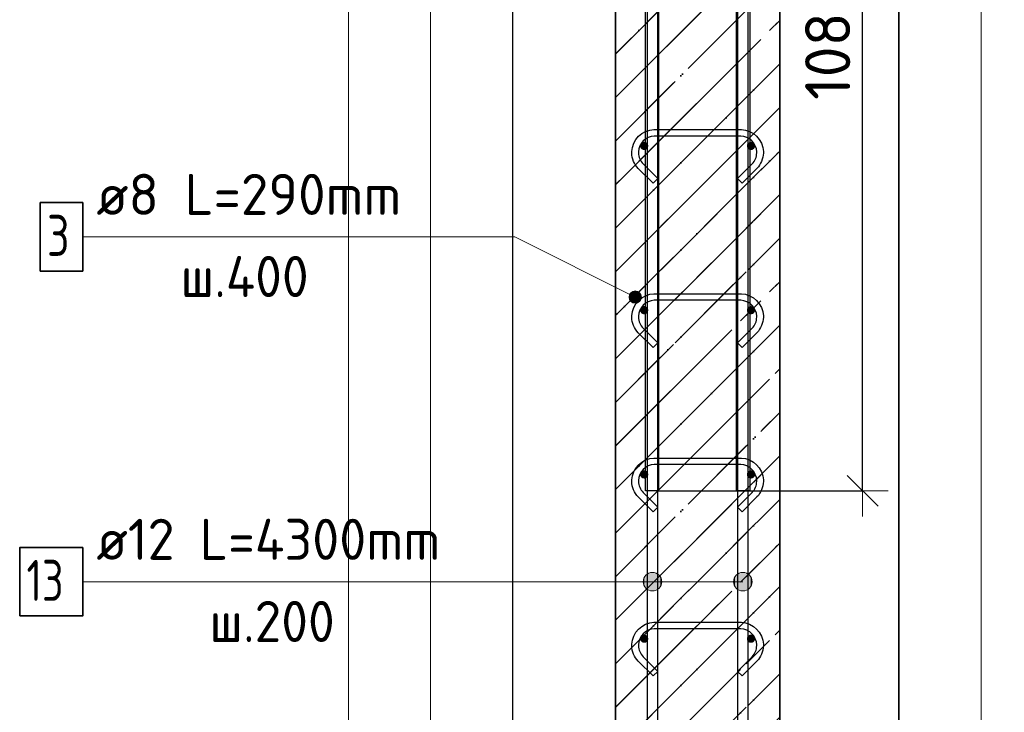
# Model space of a CAD drawing. Header units: millimetres. Extents: x -3026 to 47325, y -2839 to 55854.
# Tile 73 of 130: x 21441 to 22639, y 52972 to 53815. Entities that reach past the tile are written whole.
import ezdxf

# ---------------------------------------------------------------- set-up
doc = ezdxf.new("R2010")
doc.units = ezdxf.units.MM
doc.header["$PDMODE"] = 65
doc.linetypes.add('______11', pattern=[125, 100, -12.5, 0, -12.5])
doc.linetypes.add('______5', pattern=[275, 200, -25, 25, -25])
for name, color, linetype, lineweight in [('Standard', 7, 'Continuous', 25), ('Арм.стержн. вертикальными 1', 22, 'Continuous', 35), ('Арм.стержн.горизонт. 1', 180, 'Continuous', 35), ('Размерная линия_ общее', 7, 'Continuous', 13)]:
    doc.layers.add(name, color=color, linetype=linetype, lineweight=lineweight)
doc.layers.add('Арм.стержн. вертикальными 2', color=7, linetype='Continuous', lineweight=35, true_color=0x006e00)
doc.layers.add('Арм.стержн.Стяжки', color=7, linetype='Continuous', lineweight=35, true_color=0x501e0f)
doc.styles.add('ISOCPEUR', font='ISOCPEUR')
doc.dimstyles.new('DIMSTYLE_3', dxfattribs={"dimtxt": 55, "dimasz": 62.5, "dimexe": 0, "dimexo": 0, "dimgap": 27.5, "dimtad": 2, "dimdec": 0, "dimrnd": 5, "dimzin": 12, "dimdsep": 46, "dimtxsty": 'ISOCPEUR', "dimblk1": 'ALL_ML_STRICH', "dimblk2": 'ALL_ML_STRICH', "dimsah": 1, "dimcen": 0, "dimclrd": 7, "dimclre": 256, "dimclrt": 7, "dimadec": 0, "dimazin": 0, "dimtfac": 1, "dimtdec": 0, "dimtix": 1, "dimtmove": 2, "dimatfit": 3, "dimfxl": 0, "dimtzin": 0, "dimlwd": 0, "dimlwe": -3, "dimarcsym": 0})

# ---------------------------------------------------------------- blocks, each defined once
blk = doc.blocks.new('ALL_ML_STRICH')
at = {"color": 0, "linetype": 'ByBlock', "lineweight": -2}
for p, q in [((0, -0.5), (0, 0.5)), ((-0.3, -0.3), (0.3, 0.3)), ((-1, 0), (0.5, 0))]:
    blk.add_line(p, q, dxfattribs=at)
blk = doc.blocks.new('*D178')
at = {"layer": 'DEFPOINTS', "color": 7, "linetype": 'Continuous', "lineweight": 13, "transparency": 33554687}
for p in [(22442.1, 54321.6), (22470.7, 51201.6), (22850, 51201.6)]:
    blk.add_point(p, dxfattribs=at)
at = {"layer": 'Размерная линия_ общее', "color": 253, "linetype": 'Continuous', "lineweight": -2, "true_color": 0xa0a0a0, "transparency": 33554687}
for p, q in [((22462.1, 54321.6), (22850, 54321.6)), ((22490.7, 51201.6), (22850, 51201.6))]:
    blk.add_line(p, q, dxfattribs=at)
at = {"layer": 'Размерная линия_ общее', "color": 7, "linetype": 'Continuous', "lineweight": -2, "transparency": 33554687}
blk.add_line((22850, 51201.6), (22850, 54321.6), dxfattribs=at)
at = {"layer": 'Размерная линия_ общее', "color": 7, "linetype": 'Continuous', "lineweight": 13, "transparency": 33554687, "xscale": 62.5, "yscale": 62.5, "zscale": 62.5}
for p, rotation in [((22850, 54321.6), 90), ((22850, 51201.6), 270)]:
    blk.add_blockref('ALL_ML_STRICH', p, dxfattribs=dict(at, rotation=rotation))
at = {"layer": 'Размерная линия_ общее', "color": 7, "linetype": 'Continuous', "lineweight": 13, "transparency": 33554687, "insert": (22807.5, 52769.8), "char_height": 55, "width": 220, "attachment_point": 5, "rotation": 90, "style": 'ISOCPEUR'}
blk.add_mtext('\\A1;{3120}', dxfattribs=at)
blk = doc.blocks.new('*D180')
at = {"layer": 'DEFPOINTS', "color": 7, "linetype": 'Continuous', "lineweight": 13, "transparency": 33554687}
for p in [(22345.9, 54321.6), (22197.9, 53241.6), (22466.7, 53241.6)]:
    blk.add_point(p, dxfattribs=at)
at = {"layer": 'Размерная линия_ общее', "color": 253, "linetype": 'Continuous', "lineweight": -2, "true_color": 0xa0a0a0, "transparency": 33554687}
for p, q in [((22365.9, 54321.6), (22466.7, 54321.6)), ((22217.9, 53241.6), (22466.7, 53241.6))]:
    blk.add_line(p, q, dxfattribs=at)
at = {"layer": 'Размерная линия_ общее', "color": 7, "linetype": 'Continuous', "lineweight": -2, "transparency": 33554687}
blk.add_line((22466.7, 53241.6), (22466.7, 54321.6), dxfattribs=at)
at = {"layer": 'Размерная линия_ общее', "color": 7, "linetype": 'Continuous', "lineweight": 13, "transparency": 33554687, "xscale": 62.5, "yscale": 62.5, "zscale": 62.5}
for p, rotation in [((22466.7, 54321.6), 90), ((22466.7, 53241.6), 270)]:
    blk.add_blockref('ALL_ML_STRICH', p, dxfattribs=dict(at, rotation=rotation))
at = {"layer": 'Размерная линия_ общее', "color": 7, "linetype": 'Continuous', "lineweight": 13, "transparency": 33554687, "insert": (22424.2, 53789.8), "char_height": 55, "width": 220, "attachment_point": 5, "rotation": 90, "style": 'ISOCPEUR'}
blk.add_mtext('\\A1;{1080}', dxfattribs=at)
blk = doc.blocks.new('*D184')
at = {"layer": 'DEFPOINTS', "color": 7, "linetype": 'Continuous', "lineweight": 13, "transparency": 33554687}
for p in [(22310.9, 54261.6), (22310.9, 51261.6), (22652.8, 51261.6)]:
    blk.add_point(p, dxfattribs=at)
at = {"layer": 'Размерная линия_ общее', "color": 253, "linetype": 'Continuous', "lineweight": -2, "true_color": 0xa0a0a0, "transparency": 33554687}
for p, q in [((22330.9, 54261.6), (22652.8, 54261.6)), ((22330.9, 51261.6), (22652.8, 51261.6))]:
    blk.add_line(p, q, dxfattribs=at)
at = {"layer": 'Размерная линия_ общее', "color": 7, "linetype": 'Continuous', "lineweight": -2, "transparency": 33554687}
blk.add_line((22652.8, 51261.6), (22652.8, 54261.6), dxfattribs=at)
at = {"layer": 'Размерная линия_ общее', "color": 7, "linetype": 'Continuous', "lineweight": 13, "transparency": 33554687, "xscale": 62.5, "yscale": 62.5, "zscale": 62.5}
for p, rotation in [((22652.8, 54261.6), 90), ((22652.8, 51261.6), 270)]:
    blk.add_blockref('ALL_ML_STRICH', p, dxfattribs=dict(at, rotation=rotation))
at = {"layer": 'Размерная линия_ общее', "color": 7, "linetype": 'Continuous', "lineweight": 13, "transparency": 33554687, "insert": (22582.8, 52576.6), "char_height": 55, "width": 2.75, "attachment_point": 1, "rotation": 90, "line_spacing_factor": 0.60241, "style": 'ISOCPEUR'}
blk.add_mtext('\\W0.91;15х200=3000', dxfattribs=at)

msp = doc.modelspace()

# ---------------------------------------------------------------- hatches: boundary and pattern name
at = {"layer": 'Standard', "linetype": 'Continuous', "lineweight": 35, "true_color": 0xababab, "transparency": 33554687}
h = msp.add_hatch(dxfattribs=at)
h.set_pattern_fill('__________539', color=253, scale=25, style=0, pattern_type=2)
h.set_pattern_definition([(45, (0, 0), (-53.03301, 53.03301), [100, -12.5, 0, -12.5]), (45, (-26.52, 26.52), (-53.03301, 53.03301), [200, -25, 25, -25])])
h.paths.add_polyline_path([(22365.9, 54321.6), (22165.9, 54321.6), (22165.9, 51201.6), (22365.9, 51201.6)], flags=0)
at = {"layer": 'Арм.стержн. вертикальными 1', "linetype": 'Continuous', "lineweight": 13, "transparency": 33554687}
for points in [[(22201.2, 53136.6), (22205.2, 53121.3), (22205.2, 53140.7)], [(22201.2, 53136.6), (22205.2, 53121.3), (22205.2, 53140.7)], [(22201.2, 53136.6), (22205.2, 53121.3), (22205.2, 53140.7)], [(22201.2, 53136.6), (22205.2, 53121.3), (22205.2, 53140.7)], [(22201.2, 53136.6), (22205.2, 53121.3), (22205.2, 53140.7)], [(22205.2, 53140.7), (22210.9, 53119.7), (22210.9, 53142.2)], [(22205.2, 53140.7), (22210.9, 53119.7), (22210.9, 53142.2)], [(22205.2, 53140.7), (22210.9, 53119.7), (22210.9, 53142.2)], [(22205.2, 53140.7), (22210.9, 53119.7), (22210.9, 53142.2)], [(22205.2, 53140.7), (22210.9, 53119.7), (22210.9, 53142.2)], [(22205.2, 53140.7), (22205.2, 53121.3), (22210.9, 53119.7)], [(22205.2, 53140.7), (22205.2, 53121.3), (22210.9, 53119.7)], [(22205.2, 53140.7), (22205.2, 53121.3), (22210.9, 53119.7)], [(22205.2, 53140.7), (22205.2, 53121.3), (22210.9, 53119.7)], [(22205.2, 53140.7), (22205.2, 53121.3), (22210.9, 53119.7)], [(22210.9, 53142.2), (22210.9, 53119.7), (22216.5, 53121.3)], [(22210.9, 53142.2), (22216.5, 53121.3), (22216.5, 53140.7)], [(22210.9, 53142.2), (22210.9, 53119.7), (22216.5, 53121.3)], [(22210.9, 53142.2), (22216.5, 53121.3), (22216.5, 53140.7)], [(22210.9, 53142.2), (22210.9, 53119.7), (22216.5, 53121.3)], [(22210.9, 53142.2), (22216.5, 53121.3), (22216.5, 53140.7)], [(22210.9, 53142.2), (22210.9, 53119.7), (22216.5, 53121.3)], [(22210.9, 53142.2), (22216.5, 53121.3), (22216.5, 53140.7)], [(22210.9, 53142.2), (22210.9, 53119.7), (22216.5, 53121.3)], [(22210.9, 53142.2), (22216.5, 53121.3), (22216.5, 53140.7)], [(22216.5, 53140.7), (22216.5, 53121.3), (22220.5, 53125.4)], [(22216.5, 53140.7), (22220.5, 53125.4), (22220.5, 53136.6)], [(22216.5, 53140.7), (22216.5, 53121.3), (22220.5, 53125.4)], [(22216.5, 53140.7), (22220.5, 53125.4), (22220.5, 53136.6)], [(22216.5, 53140.7), (22216.5, 53121.3), (22220.5, 53125.4)], [(22216.5, 53140.7), (22220.5, 53125.4), (22220.5, 53136.6)], [(22216.5, 53140.7), (22216.5, 53121.3), (22220.5, 53125.4)], [(22216.5, 53140.7), (22220.5, 53125.4), (22220.5, 53136.6)], [(22216.5, 53140.7), (22216.5, 53121.3), (22220.5, 53125.4)], [(22216.5, 53140.7), (22220.5, 53125.4), (22220.5, 53136.6)], [(22311.2, 53136.6), (22315.2, 53121.3), (22315.2, 53140.7)], [(22311.2, 53136.6), (22315.2, 53121.3), (22315.2, 53140.7)], [(22311.2, 53136.6), (22315.2, 53121.3), (22315.2, 53140.7)], [(22311.2, 53136.6), (22315.2, 53121.3), (22315.2, 53140.7)], [(22311.2, 53136.6), (22315.2, 53121.3), (22315.2, 53140.7)], [(22315.2, 53140.7), (22320.9, 53119.7), (22320.9, 53142.2)], [(22315.2, 53140.7), (22320.9, 53119.7), (22320.9, 53142.2)], [(22315.2, 53140.7), (22320.9, 53119.7), (22320.9, 53142.2)], [(22315.2, 53140.7), (22320.9, 53119.7), (22320.9, 53142.2)], [(22315.2, 53140.7), (22320.9, 53119.7), (22320.9, 53142.2)], [(22315.2, 53140.7), (22315.2, 53121.3), (22320.9, 53119.7)], [(22315.2, 53140.7), (22315.2, 53121.3), (22320.9, 53119.7)], [(22315.2, 53140.7), (22315.2, 53121.3), (22320.9, 53119.7)], [(22315.2, 53140.7), (22315.2, 53121.3), (22320.9, 53119.7)], [(22315.2, 53140.7), (22315.2, 53121.3), (22320.9, 53119.7)], [(22320.9, 53142.2), (22320.9, 53119.7), (22326.5, 53121.3)], [(22320.9, 53142.2), (22326.5, 53121.3), (22326.5, 53140.7)], [(22320.9, 53142.2), (22320.9, 53119.7), (22326.5, 53121.3)], [(22320.9, 53142.2), (22326.5, 53121.3), (22326.5, 53140.7)], [(22320.9, 53142.2), (22320.9, 53119.7), (22326.5, 53121.3)], [(22320.9, 53142.2), (22326.5, 53121.3), (22326.5, 53140.7)], [(22320.9, 53142.2), (22320.9, 53119.7), (22326.5, 53121.3)], [(22320.9, 53142.2), (22326.5, 53121.3), (22326.5, 53140.7)], [(22320.9, 53142.2), (22320.9, 53119.7), (22326.5, 53121.3)], [(22320.9, 53142.2), (22326.5, 53121.3), (22326.5, 53140.7)], [(22326.5, 53140.7), (22326.5, 53121.3), (22330.5, 53125.4)], [(22326.5, 53140.7), (22330.5, 53125.4), (22330.5, 53136.6)], [(22326.5, 53140.7), (22326.5, 53121.3), (22330.5, 53125.4)], [(22326.5, 53140.7), (22330.5, 53125.4), (22330.5, 53136.6)], [(22326.5, 53140.7), (22326.5, 53121.3), (22330.5, 53125.4)], [(22326.5, 53140.7), (22330.5, 53125.4), (22330.5, 53136.6)], [(22326.5, 53140.7), (22326.5, 53121.3), (22330.5, 53125.4)], [(22326.5, 53140.7), (22330.5, 53125.4), (22330.5, 53136.6)], [(22326.5, 53140.7), (22326.5, 53121.3), (22330.5, 53125.4)], [(22326.5, 53140.7), (22330.5, 53125.4), (22330.5, 53136.6)], [(22201.2, 53125.4), (22201.2, 53136.6), (22199.6, 53131)], [(22201.2, 53125.4), (22201.2, 53136.6), (22199.6, 53131)], [(22201.2, 53125.4), (22201.2, 53136.6), (22199.6, 53131)], [(22201.2, 53125.4), (22201.2, 53136.6), (22199.6, 53131)], [(22201.2, 53125.4), (22201.2, 53136.6), (22199.6, 53131)], [(22201.2, 53136.6), (22201.2, 53125.4), (22205.2, 53121.3)], [(22201.2, 53136.6), (22201.2, 53125.4), (22205.2, 53121.3)], [(22201.2, 53136.6), (22201.2, 53125.4), (22205.2, 53121.3)], [(22201.2, 53136.6), (22201.2, 53125.4), (22205.2, 53121.3)], [(22201.2, 53136.6), (22201.2, 53125.4), (22205.2, 53121.3)], [(22220.5, 53136.6), (22220.5, 53125.4), (22222.1, 53131)], [(22220.5, 53136.6), (22220.5, 53125.4), (22222.1, 53131)], [(22220.5, 53136.6), (22220.5, 53125.4), (22222.1, 53131)], [(22220.5, 53136.6), (22220.5, 53125.4), (22222.1, 53131)], [(22220.5, 53136.6), (22220.5, 53125.4), (22222.1, 53131)], [(22311.2, 53125.4), (22311.2, 53136.6), (22309.6, 53131)], [(22311.2, 53125.4), (22311.2, 53136.6), (22309.6, 53131)], [(22311.2, 53125.4), (22311.2, 53136.6), (22309.6, 53131)], [(22311.2, 53125.4), (22311.2, 53136.6), (22309.6, 53131)], [(22311.2, 53125.4), (22311.2, 53136.6), (22309.6, 53131)], [(22311.2, 53136.6), (22311.2, 53125.4), (22315.2, 53121.3)], [(22311.2, 53136.6), (22311.2, 53125.4), (22315.2, 53121.3)], [(22311.2, 53136.6), (22311.2, 53125.4), (22315.2, 53121.3)], [(22311.2, 53136.6), (22311.2, 53125.4), (22315.2, 53121.3)], [(22311.2, 53136.6), (22311.2, 53125.4), (22315.2, 53121.3)], [(22330.5, 53136.6), (22330.5, 53125.4), (22332.1, 53131)], [(22330.5, 53136.6), (22330.5, 53125.4), (22332.1, 53131)], [(22330.5, 53136.6), (22330.5, 53125.4), (22332.1, 53131)], [(22330.5, 53136.6), (22330.5, 53125.4), (22332.1, 53131)], [(22330.5, 53136.6), (22330.5, 53125.4), (22332.1, 53131)]]:
    msp.add_hatch(color=7, dxfattribs=at).paths.add_polyline_path(points)
at = {"layer": 'Арм.стержн.горизонт. 1', "linetype": 'Continuous', "lineweight": 50, "transparency": 33554687}
for points in [[(22205.9, 53661.6), (22205.5, 53663.5), (22204.4, 53665.1), (22202.8, 53666.2), (22200.9, 53666.6), (22198.9, 53666.2), (22197.3, 53665.1), (22196.2, 53663.5), (22195.9, 53661.6), (22196.2, 53659.6), (22197.3, 53658), (22198.9, 53656.9), (22200.9, 53656.6), (22202.8, 53656.9), (22204.4, 53658), (22205.5, 53659.6)], [(22335.9, 53661.6), (22335.5, 53663.5), (22334.4, 53665.1), (22332.8, 53666.2), (22330.9, 53666.6), (22328.9, 53666.2), (22327.3, 53665.1), (22326.2, 53663.5), (22325.9, 53661.6), (22326.2, 53659.6), (22327.3, 53658), (22328.9, 53656.9), (22330.9, 53656.6), (22332.8, 53656.9), (22334.4, 53658), (22335.5, 53659.6)], [(22205.9, 53461.6), (22205.5, 53463.5), (22204.4, 53465.1), (22202.8, 53466.2), (22200.9, 53466.6), (22198.9, 53466.2), (22197.3, 53465.1), (22196.2, 53463.5), (22195.9, 53461.6), (22196.2, 53459.6), (22197.3, 53458), (22198.9, 53456.9), (22200.9, 53456.6), (22202.8, 53456.9), (22204.4, 53458), (22205.5, 53459.6)], [(22335.9, 53461.6), (22335.5, 53463.5), (22334.4, 53465.1), (22332.8, 53466.2), (22330.9, 53466.6), (22328.9, 53466.2), (22327.3, 53465.1), (22326.2, 53463.5), (22325.9, 53461.6), (22326.2, 53459.6), (22327.3, 53458), (22328.9, 53456.9), (22330.9, 53456.6), (22332.8, 53456.9), (22334.4, 53458), (22335.5, 53459.6)], [(22205.9, 53261.6), (22205.5, 53263.5), (22204.4, 53265.1), (22202.8, 53266.2), (22200.9, 53266.6), (22198.9, 53266.2), (22197.3, 53265.1), (22196.2, 53263.5), (22195.9, 53261.6), (22196.2, 53259.6), (22197.3, 53258), (22198.9, 53256.9), (22200.9, 53256.6), (22202.8, 53256.9), (22204.4, 53258), (22205.5, 53259.6)], [(22335.9, 53261.6), (22335.5, 53263.5), (22334.4, 53265.1), (22332.8, 53266.2), (22330.9, 53266.6), (22328.9, 53266.2), (22327.3, 53265.1), (22326.2, 53263.5), (22325.9, 53261.6), (22326.2, 53259.6), (22327.3, 53258), (22328.9, 53256.9), (22330.9, 53256.6), (22332.8, 53256.9), (22334.4, 53258), (22335.5, 53259.6)], [(22205.9, 53061.6), (22205.5, 53063.5), (22204.4, 53065.1), (22202.8, 53066.2), (22200.9, 53066.6), (22198.9, 53066.2), (22197.3, 53065.1), (22196.2, 53063.5), (22195.9, 53061.6), (22196.2, 53059.6), (22197.3, 53058), (22198.9, 53056.9), (22200.9, 53056.6), (22202.8, 53056.9), (22204.4, 53058), (22205.5, 53059.6)], [(22335.9, 53061.6), (22335.5, 53063.5), (22334.4, 53065.1), (22332.8, 53066.2), (22330.9, 53066.6), (22328.9, 53066.2), (22327.3, 53065.1), (22326.2, 53063.5), (22325.9, 53061.6), (22326.2, 53059.6), (22327.3, 53058), (22328.9, 53056.9), (22330.9, 53056.6), (22332.8, 53056.9), (22334.4, 53058), (22335.5, 53059.6)]]:
    msp.add_hatch(color=4, dxfattribs=at).paths.add_polyline_path(points)
at = {"layer": 'Арм.стержн.Стяжки', "linetype": 'Continuous', "lineweight": 13, "transparency": 33554687}
for points in [[(22182.4, 53477.1), (22185.8, 53483.8), (22183.1, 53480.9)], [(22185.8, 53483.8), (22182.4, 53477.1), (22183.6, 53473.5)], [(22185.8, 53483.8), (22183.6, 53473.5), (22189.4, 53485)], [(22189.4, 53485), (22183.6, 53473.5), (22186.5, 53470.9)], [(22189.4, 53485), (22186.5, 53470.9), (22193.2, 53484.3)], [(22193.2, 53484.3), (22186.5, 53470.9), (22190.3, 53470.1)], [(22193.2, 53484.3), (22190.3, 53470.1), (22196.1, 53481.6)], [(22196.1, 53481.6), (22190.3, 53470.1), (22193.9, 53471.3)], [(22196.1, 53481.6), (22193.9, 53471.3), (22197.3, 53478)], [(22197.3, 53478), (22193.9, 53471.3), (22196.6, 53474.2)]]:
    msp.add_hatch(color=7, dxfattribs=at).paths.add_polyline_path(points)

# ---------------------------------------------------------------- linework, layer by layer
at = {"layer": 'Standard', "color": 52, "linetype": 'Continuous', "lineweight": 13, "transparency": 33554687}
for p, q in [((22040.9, 50743.4), (22040.9, 55630.8)), ((22040.9, 50743.4), (22040.9, 55630.8)), ((22510.9, 55630.8), (22510.9, 50743.4)), ((22510.9, 50743.4), (22510.9, 55630.8))]:
    msp.add_line(p, q, dxfattribs=at)
at = {"layer": 'Standard', "color": 52, "linetype": 'Continuous', "lineweight": -3, "transparency": 33554687}
for p, q in [((22040.9, 50743.4), (22040.9, 55630.8)), ((22040.9, 50743.4), (22040.9, 55630.8)), ((22510.9, 55630.8), (22510.9, 50743.4)), ((22510.9, 50743.4), (22510.9, 55630.8))]:
    msp.add_line(p, q, dxfattribs=at)
at = {"layer": 'Standard', "color": 7, "linetype": 'Continuous', "lineweight": 35, "transparency": 33554687}
for p, q in [((22165.9, 54321.6), (22165.9, 51201.6)), ((22165.9, 54321.6), (22165.9, 51201.6)), ((22365.9, 51201.6), (22365.9, 54321.6)), ((22365.9, 51201.6), (22365.9, 54321.6))]:
    msp.add_line(p, q, dxfattribs=at)
at = {"layer": 'Standard', "color": 253, "linetype": '______11', "lineweight": 35, "true_color": 0xababab, "transparency": 33554687}
for p, q in [((22165.9, 53773.5), (22365.9, 53973.5)), ((22165.9, 53667.5), (22365.9, 53867.5)), ((22165.9, 53561.4), (22365.9, 53761.4)), ((22165.9, 53455.3), (22365.9, 53655.3)), ((22165.9, 53349.3), (22365.9, 53549.3)), ((22165.9, 53243.2), (22365.9, 53443.2)), ((22165.9, 53137.1), (22365.9, 53337.1)), ((22165.9, 53031.1), (22365.9, 53231.1)), ((22165.9, 52925), (22365.9, 53125)), ((22165.9, 52818.9), (22365.9, 53018.9))]:
    msp.add_line(p, q, dxfattribs=at)
at = {"layer": 'Standard', "color": 253, "linetype": '______5', "lineweight": 35, "true_color": 0xababab, "transparency": 33554687}
for p, q in [((22165.9, 53720.5), (22365.9, 53920.5)), ((22165.9, 53614.4), (22365.9, 53814.4)), ((22165.9, 53508.4), (22365.9, 53708.4)), ((22165.9, 53402.3), (22365.9, 53602.3)), ((22165.9, 53296.2), (22365.9, 53496.2)), ((22165.9, 53190.2), (22365.9, 53390.2)), ((22165.9, 53084.1), (22365.9, 53284.1)), ((22165.9, 52978), (22365.9, 53178)), ((22165.9, 52872), (22365.9, 53072))]:
    msp.add_line(p, q, dxfattribs=at)
at = {"layer": 'Standard', "color": 7, "linetype": 'Continuous', "lineweight": 13, "transparency": 33554687}
for points in [[(21840.9, 50543.4), (22710.9, 50543.4), (22710.9, 55830.8), (21840.9, 55830.8), (21840.9, 50543.4)], [(21940.9, 50643.4), (22610.9, 50643.4), (22610.9, 55730.8), (21940.9, 55730.8), (21940.9, 50643.4)]]:
    msp.add_lwpolyline(points, dxfattribs=at)
at = {"layer": 'Арм.стержн. вертикальными 1', "color": 7, "linetype": 'Continuous', "lineweight": 13, "transparency": 33554687}
for p, q in [((22210.9, 53142.2), (22210.9, 53142.2)), ((22210.9, 53142.2), (22210.9, 53142.2)), ((22210.9, 53142.2), (22210.9, 53142.2)), ((22210.9, 53142.2), (22210.9, 53142.2)), ((22210.9, 53142.2), (22210.9, 53142.2)), ((22320.9, 53142.2), (22320.9, 53142.2)), ((22320.9, 53142.2), (22320.9, 53142.2)), ((22320.9, 53142.2), (22320.9, 53142.2)), ((22320.9, 53142.2), (22320.9, 53142.2)), ((22320.9, 53142.2), (22320.9, 53142.2)), ((21517.4, 53131), (22121.4, 53131)), ((22121.4, 53131), (22210.9, 53131)), ((22121.4, 53131), (22210.9, 53131)), ((22121.4, 53131), (22210.9, 53131)), ((22121.4, 53131), (22210.9, 53131)), ((22121.4, 53131), (22210.9, 53131)), ((22121.4, 53131), (22320.9, 53131)), ((22121.4, 53131), (22320.9, 53131)), ((22121.4, 53131), (22320.9, 53131)), ((22121.4, 53131), (22320.9, 53131)), ((22121.4, 53131), (22320.9, 53131)), ((22199.6, 53131), (22199.6, 53131)), ((22199.6, 53131), (22199.6, 53131)), ((22199.6, 53131), (22199.6, 53131)), ((22199.6, 53131), (22199.6, 53131)), ((22199.6, 53131), (22199.6, 53131)), ((22222.1, 53131), (22222.1, 53131)), ((22222.1, 53131), (22222.1, 53131)), ((22222.1, 53131), (22222.1, 53131)), ((22222.1, 53131), (22222.1, 53131)), ((22222.1, 53131), (22222.1, 53131)), ((22309.6, 53131), (22309.6, 53131)), ((22309.6, 53131), (22309.6, 53131)), ((22309.6, 53131), (22309.6, 53131)), ((22309.6, 53131), (22309.6, 53131)), ((22309.6, 53131), (22309.6, 53131)), ((22332.1, 53131), (22332.1, 53131)), ((22332.1, 53131), (22332.1, 53131)), ((22332.1, 53131), (22332.1, 53131)), ((22332.1, 53131), (22332.1, 53131)), ((22332.1, 53131), (22332.1, 53131)), ((22210.9, 53119.7), (22210.9, 53119.7)), ((22210.9, 53119.7), (22210.9, 53119.7)), ((22210.9, 53119.7), (22210.9, 53119.7)), ((22210.9, 53119.7), (22210.9, 53119.7)), ((22210.9, 53119.7), (22210.9, 53119.7)), ((22320.9, 53119.7), (22320.9, 53119.7)), ((22320.9, 53119.7), (22320.9, 53119.7)), ((22320.9, 53119.7), (22320.9, 53119.7)), ((22320.9, 53119.7), (22320.9, 53119.7)), ((22320.9, 53119.7), (22320.9, 53119.7))]:
    msp.add_line(p, q, dxfattribs=at)
at = {"layer": 'Арм.стержн. вертикальными 1', "color": 34, "linetype": 'Continuous', "lineweight": 25, "transparency": 33554687}
for points in [[(22204.9, 51201.6), (22204.9, 55501.6), (22216.9, 55501.6), (22216.9, 51201.6), (22204.9, 51201.6)], [(22204.9, 51201.6), (22204.9, 55501.6), (22216.9, 55501.6), (22216.9, 51201.6), (22204.9, 51201.6)], [(22204.9, 51201.6), (22204.9, 55501.6), (22216.9, 55501.6), (22216.9, 51201.6), (22204.9, 51201.6)], [(22204.9, 51201.6), (22204.9, 55501.6), (22216.9, 55501.6), (22216.9, 51201.6), (22204.9, 51201.6)], [(22204.9, 51201.6), (22204.9, 55501.6), (22216.9, 55501.6), (22216.9, 51201.6), (22204.9, 51201.6)], [(22314.9, 51201.6), (22314.9, 55501.6), (22326.9, 55501.6), (22326.9, 51201.6), (22314.9, 51201.6)], [(22314.9, 51201.6), (22314.9, 55501.6), (22326.9, 55501.6), (22326.9, 51201.6), (22314.9, 51201.6)], [(22314.9, 51201.6), (22314.9, 55501.6), (22326.9, 55501.6), (22326.9, 51201.6), (22314.9, 51201.6)], [(22314.9, 51201.6), (22314.9, 55501.6), (22326.9, 55501.6), (22326.9, 51201.6), (22314.9, 51201.6)], [(22314.9, 51201.6), (22314.9, 55501.6), (22326.9, 55501.6), (22326.9, 51201.6), (22314.9, 51201.6)]]:
    msp.add_lwpolyline(points, dxfattribs=at)
at = {"layer": 'Арм.стержн. вертикальными 1', "color": 7, "linetype": 'Continuous', "lineweight": 35, "transparency": 33554687}
msp.add_lwpolyline([(21440.7, 53089.3), (21517.4, 53089.3), (21517.4, 53172.6), (21440.7, 53172.6), (21440.7, 53089.3)], dxfattribs=at)
at = {"layer": 'Арм.стержн. вертикальными 1', "color": 7, "linetype": 'Continuous', "lineweight": 13, "transparency": 33554687}
for centre in [(22210.9, 53131), (22210.9, 53131), (22210.9, 53131), (22210.9, 53131), (22210.9, 53131), (22320.9, 53131), (22320.9, 53131), (22320.9, 53131), (22320.9, 53131), (22320.9, 53131)]:
    msp.add_circle(centre, 11.3, dxfattribs=at)
at = {"layer": 'Арм.стержн. вертикальными 2', "color": 7, "linetype": 'Continuous', "lineweight": 25, "transparency": 33554687}
for points in [[(22218.3, 55581.6), (22218.3, 53241.6), (22202.3, 53241.6), (22202.3, 55581.6), (22218.3, 55581.6)], [(22218.3, 55581.6), (22218.3, 53241.6), (22202.3, 53241.6), (22202.3, 55581.6), (22218.3, 55581.6)], [(22218.3, 55581.6), (22218.3, 53241.6), (22202.3, 53241.6), (22202.3, 55581.6), (22218.3, 55581.6)], [(22218.3, 55581.6), (22218.3, 53241.6), (22202.3, 53241.6), (22202.3, 55581.6), (22218.3, 55581.6)], [(22218.3, 55581.6), (22218.3, 53241.6), (22202.3, 53241.6), (22202.3, 55581.6), (22218.3, 55581.6)], [(22329.4, 55581.6), (22329.4, 53241.6), (22313.4, 53241.6), (22313.4, 55581.6), (22329.4, 55581.6)], [(22329.4, 55581.6), (22329.4, 53241.6), (22313.4, 53241.6), (22313.4, 55581.6), (22329.4, 55581.6)], [(22329.4, 55581.6), (22329.4, 53241.6), (22313.4, 53241.6), (22313.4, 55581.6), (22329.4, 55581.6)], [(22329.4, 55581.6), (22329.4, 53241.6), (22313.4, 53241.6), (22313.4, 55581.6), (22329.4, 55581.6)], [(22329.4, 55581.6), (22329.4, 53241.6), (22313.4, 53241.6), (22313.4, 55581.6), (22329.4, 55581.6)]]:
    msp.add_lwpolyline(points, dxfattribs=at)
at = {"layer": 'Арм.стержн.Стяжки', "color": 7, "linetype": 'Continuous', "lineweight": 13, "transparency": 33554687}
for p, q in [((21517.4, 53551), (22043.4, 53551)), ((22043.4, 53551), (22189.9, 53477.6)), ((22183.1, 53480.9), (22183.1, 53480.9)), ((22193.2, 53484.3), (22193.2, 53484.3)), ((22186.5, 53470.9), (22186.5, 53470.9)), ((22196.6, 53474.2), (22196.6, 53474.2))]:
    msp.add_line(p, q, dxfattribs=at)
at = {"layer": 'Арм.стержн.Стяжки', "color": 40, "linetype": 'Continuous', "lineweight": 25, "transparency": 33554687}
for points in [[(22211.6, 53616.2), (22193.6, 53634.2), (22191.9, 53636.1), (22190.4, 53638.3), (22189.1, 53640.5), (22188, 53642.8), (22187.1, 53645.3), (22186.4, 53647.8), (22186, 53650.4), (22185.9, 53652.9), (22185.9, 53654.9), (22186.5, 53659.8), (22188.2, 53664.8), (22190.8, 53669.5), (22194, 53673.4), (22197.9, 53676.6), (22202.6, 53679.2), (22207.7, 53680.9), (22212.5, 53681.6), (22319.2, 53681.6), (22324.1, 53680.9), (22329.1, 53679.2), (22333.8, 53676.6), (22337.7, 53673.4), (22340.9, 53669.5), (22343.5, 53664.8), (22345.2, 53659.8), (22345.9, 53654.9), (22345.9, 53652.9), (22345.7, 53650.4), (22345.3, 53647.8), (22344.6, 53645.3), (22343.7, 53642.8), (22342.6, 53640.5), (22341.3, 53638.3), (22339.8, 53636.1), (22338.1, 53634.2), (22320.1, 53616.2), (22314.4, 53621.8), (22332.3, 53639.7), (22333.5, 53641.1), (22334.6, 53642.6), (22335.5, 53644.2), (22336.3, 53645.9), (22337, 53647.6), (22337.4, 53649.4), (22337.7, 53651.3), (22337.9, 53653.2), (22337.9, 53654.3), (22337.4, 53657.9), (22336.1, 53661.6), (22334.3, 53665), (22332, 53667.7), (22329.3, 53670), (22325.9, 53671.9), (22322.2, 53673.1), (22318.6, 53673.6), (22213.1, 53673.6), (22209.5, 53673.1), (22205.8, 53671.9), (22202.5, 53670), (22199.7, 53667.7), (22197.4, 53665), (22195.6, 53661.6), (22194.4, 53657.9), (22193.9, 53654.3), (22193.9, 53653.2), (22194, 53651.3), (22194.3, 53649.4), (22194.8, 53647.6), (22195.4, 53645.9), (22196.2, 53644.2), (22197.1, 53642.6), (22198.2, 53641.1), (22199.4, 53639.7), (22217.3, 53621.8), (22211.6, 53616.2)], [(22211.6, 53616.2), (22193.6, 53634.2), (22191.9, 53636.1), (22190.4, 53638.3), (22189.1, 53640.5), (22188, 53642.8), (22187.1, 53645.3), (22186.4, 53647.8), (22186, 53650.4), (22185.9, 53652.9), (22185.9, 53654.9), (22186.5, 53659.8), (22188.2, 53664.8), (22190.8, 53669.5), (22194, 53673.4), (22197.9, 53676.6), (22202.6, 53679.2), (22207.7, 53680.9), (22212.5, 53681.6), (22319.2, 53681.6), (22324.1, 53680.9), (22329.1, 53679.2), (22333.8, 53676.6), (22337.7, 53673.4), (22340.9, 53669.5), (22343.5, 53664.8), (22345.2, 53659.8), (22345.9, 53654.9), (22345.9, 53652.9), (22345.7, 53650.4), (22345.3, 53647.8), (22344.6, 53645.3), (22343.7, 53642.8), (22342.6, 53640.5), (22341.3, 53638.3), (22339.8, 53636.1), (22338.1, 53634.2), (22320.1, 53616.2), (22314.4, 53621.8), (22332.3, 53639.7), (22333.5, 53641.1), (22334.6, 53642.6), (22335.5, 53644.2), (22336.3, 53645.9), (22337, 53647.6), (22337.4, 53649.4), (22337.7, 53651.3), (22337.9, 53653.2), (22337.9, 53654.3), (22337.4, 53657.9), (22336.1, 53661.6), (22334.3, 53665), (22332, 53667.7), (22329.3, 53670), (22325.9, 53671.9), (22322.2, 53673.1), (22318.6, 53673.6), (22213.1, 53673.6), (22209.5, 53673.1), (22205.8, 53671.9), (22202.5, 53670), (22199.7, 53667.7), (22197.4, 53665), (22195.6, 53661.6), (22194.4, 53657.9), (22193.9, 53654.3), (22193.9, 53653.2), (22194, 53651.3), (22194.3, 53649.4), (22194.8, 53647.6), (22195.4, 53645.9), (22196.2, 53644.2), (22197.1, 53642.6), (22198.2, 53641.1), (22199.4, 53639.7), (22217.3, 53621.8), (22211.6, 53616.2)], [(22211.6, 53416.2), (22193.6, 53434.2), (22191.9, 53436.1), (22190.4, 53438.3), (22189.1, 53440.5), (22188, 53442.8), (22187.1, 53445.3), (22186.4, 53447.8), (22186, 53450.4), (22185.9, 53452.9), (22185.9, 53454.9), (22186.5, 53459.8), (22188.2, 53464.8), (22190.8, 53469.5), (22194, 53473.4), (22197.9, 53476.6), (22202.6, 53479.2), (22207.7, 53480.9), (22212.5, 53481.6), (22319.2, 53481.6), (22324.1, 53480.9), (22329.1, 53479.2), (22333.8, 53476.6), (22337.7, 53473.4), (22340.9, 53469.5), (22343.5, 53464.8), (22345.2, 53459.8), (22345.9, 53454.9), (22345.9, 53452.9), (22345.7, 53450.4), (22345.3, 53447.8), (22344.6, 53445.3), (22343.7, 53442.8), (22342.6, 53440.5), (22341.3, 53438.3), (22339.8, 53436.1), (22338.1, 53434.2), (22320.1, 53416.2), (22314.4, 53421.8), (22332.3, 53439.7), (22333.5, 53441.1), (22334.6, 53442.6), (22335.5, 53444.2), (22336.3, 53445.9), (22337, 53447.6), (22337.4, 53449.4), (22337.7, 53451.3), (22337.9, 53453.2), (22337.9, 53454.3), (22337.4, 53457.9), (22336.1, 53461.6), (22334.3, 53465), (22332, 53467.7), (22329.3, 53470), (22325.9, 53471.9), (22322.2, 53473.1), (22318.6, 53473.6), (22213.1, 53473.6), (22209.5, 53473.1), (22205.8, 53471.9), (22202.5, 53470), (22199.7, 53467.7), (22197.4, 53465), (22195.6, 53461.6), (22194.4, 53457.9), (22193.9, 53454.3), (22193.9, 53453.2), (22194, 53451.3), (22194.3, 53449.4), (22194.8, 53447.6), (22195.4, 53445.9), (22196.2, 53444.2), (22197.1, 53442.6), (22198.2, 53441.1), (22199.4, 53439.7), (22217.3, 53421.8), (22211.6, 53416.2)], [(22211.6, 53416.2), (22193.6, 53434.2), (22191.9, 53436.1), (22190.4, 53438.3), (22189.1, 53440.5), (22188, 53442.8), (22187.1, 53445.3), (22186.4, 53447.8), (22186, 53450.4), (22185.9, 53452.9), (22185.9, 53454.9), (22186.5, 53459.8), (22188.2, 53464.8), (22190.8, 53469.5), (22194, 53473.4), (22197.9, 53476.6), (22202.6, 53479.2), (22207.7, 53480.9), (22212.5, 53481.6), (22319.2, 53481.6), (22324.1, 53480.9), (22329.1, 53479.2), (22333.8, 53476.6), (22337.7, 53473.4), (22340.9, 53469.5), (22343.5, 53464.8), (22345.2, 53459.8), (22345.9, 53454.9), (22345.9, 53452.9), (22345.7, 53450.4), (22345.3, 53447.8), (22344.6, 53445.3), (22343.7, 53442.8), (22342.6, 53440.5), (22341.3, 53438.3), (22339.8, 53436.1), (22338.1, 53434.2), (22320.1, 53416.2), (22314.4, 53421.8), (22332.3, 53439.7), (22333.5, 53441.1), (22334.6, 53442.6), (22335.5, 53444.2), (22336.3, 53445.9), (22337, 53447.6), (22337.4, 53449.4), (22337.7, 53451.3), (22337.9, 53453.2), (22337.9, 53454.3), (22337.4, 53457.9), (22336.1, 53461.6), (22334.3, 53465), (22332, 53467.7), (22329.3, 53470), (22325.9, 53471.9), (22322.2, 53473.1), (22318.6, 53473.6), (22213.1, 53473.6), (22209.5, 53473.1), (22205.8, 53471.9), (22202.5, 53470), (22199.7, 53467.7), (22197.4, 53465), (22195.6, 53461.6), (22194.4, 53457.9), (22193.9, 53454.3), (22193.9, 53453.2), (22194, 53451.3), (22194.3, 53449.4), (22194.8, 53447.6), (22195.4, 53445.9), (22196.2, 53444.2), (22197.1, 53442.6), (22198.2, 53441.1), (22199.4, 53439.7), (22217.3, 53421.8), (22211.6, 53416.2)], [(22211.6, 53216.2), (22193.6, 53234.2), (22191.9, 53236.1), (22190.4, 53238.3), (22189.1, 53240.5), (22188, 53242.8), (22187.1, 53245.3), (22186.4, 53247.8), (22186, 53250.4), (22185.9, 53252.9), (22185.9, 53254.9), (22186.5, 53259.8), (22188.2, 53264.8), (22190.8, 53269.5), (22194, 53273.4), (22197.9, 53276.6), (22202.6, 53279.2), (22207.7, 53280.9), (22212.5, 53281.6), (22319.2, 53281.6), (22324.1, 53280.9), (22329.1, 53279.2), (22333.8, 53276.6), (22337.7, 53273.4), (22340.9, 53269.5), (22343.5, 53264.8), (22345.2, 53259.8), (22345.9, 53254.9), (22345.9, 53252.9), (22345.7, 53250.4), (22345.3, 53247.8), (22344.6, 53245.3), (22343.7, 53242.8), (22342.6, 53240.5), (22341.3, 53238.3), (22339.8, 53236.1), (22338.1, 53234.2), (22320.1, 53216.2), (22314.4, 53221.8), (22332.3, 53239.7), (22333.5, 53241.1), (22334.6, 53242.6), (22335.5, 53244.2), (22336.3, 53245.9), (22337, 53247.6), (22337.4, 53249.4), (22337.7, 53251.3), (22337.9, 53253.2), (22337.9, 53254.3), (22337.4, 53257.9), (22336.1, 53261.6), (22334.3, 53265), (22332, 53267.7), (22329.3, 53270), (22325.9, 53271.9), (22322.2, 53273.1), (22318.6, 53273.6), (22213.1, 53273.6), (22209.5, 53273.1), (22205.8, 53271.9), (22202.5, 53270), (22199.7, 53267.7), (22197.4, 53265), (22195.6, 53261.6), (22194.4, 53257.9), (22193.9, 53254.3), (22193.9, 53253.2), (22194, 53251.3), (22194.3, 53249.4), (22194.8, 53247.6), (22195.4, 53245.9), (22196.2, 53244.2), (22197.1, 53242.6), (22198.2, 53241.1), (22199.4, 53239.7), (22217.3, 53221.8), (22211.6, 53216.2)], [(22211.6, 53216.2), (22193.6, 53234.2), (22191.9, 53236.1), (22190.4, 53238.3), (22189.1, 53240.5), (22188, 53242.8), (22187.1, 53245.3), (22186.4, 53247.8), (22186, 53250.4), (22185.9, 53252.9), (22185.9, 53254.9), (22186.5, 53259.8), (22188.2, 53264.8), (22190.8, 53269.5), (22194, 53273.4), (22197.9, 53276.6), (22202.6, 53279.2), (22207.7, 53280.9), (22212.5, 53281.6), (22319.2, 53281.6), (22324.1, 53280.9), (22329.1, 53279.2), (22333.8, 53276.6), (22337.7, 53273.4), (22340.9, 53269.5), (22343.5, 53264.8), (22345.2, 53259.8), (22345.9, 53254.9), (22345.9, 53252.9), (22345.7, 53250.4), (22345.3, 53247.8), (22344.6, 53245.3), (22343.7, 53242.8), (22342.6, 53240.5), (22341.3, 53238.3), (22339.8, 53236.1), (22338.1, 53234.2), (22320.1, 53216.2), (22314.4, 53221.8), (22332.3, 53239.7), (22333.5, 53241.1), (22334.6, 53242.6), (22335.5, 53244.2), (22336.3, 53245.9), (22337, 53247.6), (22337.4, 53249.4), (22337.7, 53251.3), (22337.9, 53253.2), (22337.9, 53254.3), (22337.4, 53257.9), (22336.1, 53261.6), (22334.3, 53265), (22332, 53267.7), (22329.3, 53270), (22325.9, 53271.9), (22322.2, 53273.1), (22318.6, 53273.6), (22213.1, 53273.6), (22209.5, 53273.1), (22205.8, 53271.9), (22202.5, 53270), (22199.7, 53267.7), (22197.4, 53265), (22195.6, 53261.6), (22194.4, 53257.9), (22193.9, 53254.3), (22193.9, 53253.2), (22194, 53251.3), (22194.3, 53249.4), (22194.8, 53247.6), (22195.4, 53245.9), (22196.2, 53244.2), (22197.1, 53242.6), (22198.2, 53241.1), (22199.4, 53239.7), (22217.3, 53221.8), (22211.6, 53216.2)], [(22211.6, 53016.2), (22193.6, 53034.2), (22191.9, 53036.1), (22190.4, 53038.3), (22189.1, 53040.5), (22188, 53042.8), (22187.1, 53045.3), (22186.4, 53047.8), (22186, 53050.4), (22185.9, 53052.9), (22185.9, 53054.9), (22186.5, 53059.8), (22188.2, 53064.8), (22190.8, 53069.5), (22194, 53073.4), (22197.9, 53076.6), (22202.6, 53079.2), (22207.7, 53080.9), (22212.5, 53081.6), (22319.2, 53081.6), (22324.1, 53080.9), (22329.1, 53079.2), (22333.8, 53076.6), (22337.7, 53073.4), (22340.9, 53069.5), (22343.5, 53064.8), (22345.2, 53059.8), (22345.9, 53054.9), (22345.9, 53052.9), (22345.7, 53050.4), (22345.3, 53047.8), (22344.6, 53045.3), (22343.7, 53042.8), (22342.6, 53040.5), (22341.3, 53038.3), (22339.8, 53036.1), (22338.1, 53034.2), (22320.1, 53016.2), (22314.4, 53021.8), (22332.3, 53039.7), (22333.5, 53041.1), (22334.6, 53042.6), (22335.5, 53044.2), (22336.3, 53045.9), (22337, 53047.6), (22337.4, 53049.4), (22337.7, 53051.3), (22337.9, 53053.2), (22337.9, 53054.3), (22337.4, 53057.9), (22336.1, 53061.6), (22334.3, 53065), (22332, 53067.7), (22329.3, 53070), (22325.9, 53071.9), (22322.2, 53073.1), (22318.6, 53073.6), (22213.1, 53073.6), (22209.5, 53073.1), (22205.8, 53071.9), (22202.5, 53070), (22199.7, 53067.7), (22197.4, 53065), (22195.6, 53061.6), (22194.4, 53057.9), (22193.9, 53054.3), (22193.9, 53053.2), (22194, 53051.3), (22194.3, 53049.4), (22194.8, 53047.6), (22195.4, 53045.9), (22196.2, 53044.2), (22197.1, 53042.6), (22198.2, 53041.1), (22199.4, 53039.7), (22217.3, 53021.8), (22211.6, 53016.2)], [(22211.6, 53016.2), (22193.6, 53034.2), (22191.9, 53036.1), (22190.4, 53038.3), (22189.1, 53040.5), (22188, 53042.8), (22187.1, 53045.3), (22186.4, 53047.8), (22186, 53050.4), (22185.9, 53052.9), (22185.9, 53054.9), (22186.5, 53059.8), (22188.2, 53064.8), (22190.8, 53069.5), (22194, 53073.4), (22197.9, 53076.6), (22202.6, 53079.2), (22207.7, 53080.9), (22212.5, 53081.6), (22319.2, 53081.6), (22324.1, 53080.9), (22329.1, 53079.2), (22333.8, 53076.6), (22337.7, 53073.4), (22340.9, 53069.5), (22343.5, 53064.8), (22345.2, 53059.8), (22345.9, 53054.9), (22345.9, 53052.9), (22345.7, 53050.4), (22345.3, 53047.8), (22344.6, 53045.3), (22343.7, 53042.8), (22342.6, 53040.5), (22341.3, 53038.3), (22339.8, 53036.1), (22338.1, 53034.2), (22320.1, 53016.2), (22314.4, 53021.8), (22332.3, 53039.7), (22333.5, 53041.1), (22334.6, 53042.6), (22335.5, 53044.2), (22336.3, 53045.9), (22337, 53047.6), (22337.4, 53049.4), (22337.7, 53051.3), (22337.9, 53053.2), (22337.9, 53054.3), (22337.4, 53057.9), (22336.1, 53061.6), (22334.3, 53065), (22332, 53067.7), (22329.3, 53070), (22325.9, 53071.9), (22322.2, 53073.1), (22318.6, 53073.6), (22213.1, 53073.6), (22209.5, 53073.1), (22205.8, 53071.9), (22202.5, 53070), (22199.7, 53067.7), (22197.4, 53065), (22195.6, 53061.6), (22194.4, 53057.9), (22193.9, 53054.3), (22193.9, 53053.2), (22194, 53051.3), (22194.3, 53049.4), (22194.8, 53047.6), (22195.4, 53045.9), (22196.2, 53044.2), (22197.1, 53042.6), (22198.2, 53041.1), (22199.4, 53039.7), (22217.3, 53021.8), (22211.6, 53016.2)]]:
    msp.add_lwpolyline(points, dxfattribs=at)
at = {"layer": 'Арм.стержн.Стяжки', "color": 7, "linetype": 'Continuous', "lineweight": 35, "transparency": 33554687}
msp.add_lwpolyline([(21465.7, 53509.3), (21517.4, 53509.3), (21517.4, 53592.6), (21465.7, 53592.6), (21465.7, 53509.3)], dxfattribs=at)
at = {"layer": 'Арм.стержн.Стяжки', "color": 7, "linetype": 'Continuous', "lineweight": 13, "transparency": 33554687}
msp.add_circle((22189.9, 53477.6), 7.5, dxfattribs=at)

# ---------------------------------------------------------------- texts
at = {"layer": 'Арм.стержн. вертикальными 1', "color": 7, "linetype": 'Continuous', "lineweight": 25, "transparency": 33554687, "char_height": 50, "attachment_point": 7, "style": 'ISOCPEUR'}
for s, insert, width in [('\\W0.96;ø12 L=4300mm ', (21534, 53157.6), 493.775), ('\\W0.75;13', (21449, 53107.6), 78.713), ('\\W0.95;ш.200 ', (21671.5, 53057.6), 218.666)]:
    msp.add_mtext(s, dxfattribs=dict(at, insert=insert, width=width))
at = {"layer": 'Арм.стержн.Стяжки', "color": 7, "linetype": 'Continuous', "lineweight": 25, "transparency": 33554687, "char_height": 50, "attachment_point": 7, "style": 'ISOCPEUR'}
for s, insert, width in [('\\W0.98;ø8 L=290mm ', (21534, 53577.6), 429.211), ('\\W0.78;3', (21474, 53527.6), 54.401), ('\\W0.95;ш.400 ', (21636.5, 53477.6), 223.706)]:
    msp.add_mtext(s, dxfattribs=dict(at, insert=insert, width=width))

# ---------------------------------------------------------------- dimensions: what is measured, and where the dimension line sits
at = {"layer": 'Размерная линия_ общее', "color": 7, "linetype": 'Continuous', "lineweight": 13, "transparency": 33554687}
for base, p1, p2, picture, middle in [((22466.7, 54321.6), (22217.9, 53241.6), (22365.9, 54321.6), '*D180', (22424.2, 53789.8)), ((22850, 54321.6), (22490.7, 51201.6), (22462.1, 54321.6), '*D178', (22807.5, 52769.8))]:
    dim = msp.add_linear_dim(base=base, p1=p1, p2=p2, angle=90, dimstyle='DIMSTYLE_3', override={"dimpost": '<>', "dimclrd": 7, "dimclre": 253, "dimclrt": 7, "dimlwd": 0, "dimlwe": 65533}, dxfattribs=at)
    dim.commit()
    dim.dimension.update_dxf_attribs({"geometry": picture, "text_midpoint": middle, "dimtype": 160})
dim = msp.add_linear_dim(base=(22652.8, 54261.6), p1=(22330.9, 51261.6), p2=(22330.9, 54261.6), angle=90, text='\\W0.91;15х200=3000', dimstyle='DIMSTYLE_3', override={"dimpost": '<>', "dimclrd": 7, "dimclre": 253, "dimclrt": 7, "dimlwd": 0, "dimlwe": 65533}, dxfattribs=at)
dim.commit()
dim.dimension.update_dxf_attribs({"geometry": '*D184', "text_midpoint": (22625.3, 52761.6), "dimtype": 160})

doc.saveas('drawing.dxf')
